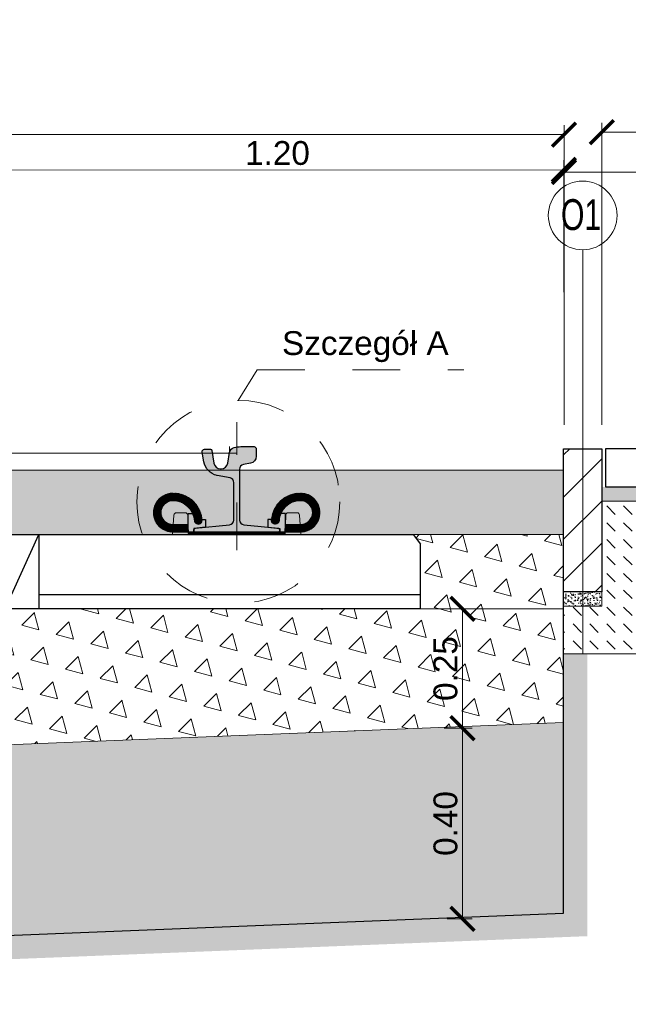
# Model space of a CAD drawing. Header units: feet. Extents: x 211.3 to 241.6, y -209.3 to -192.7.
# Tile 9 of 15: x 222.8 to 224.1, y -201.2 to -199.2. Entities that reach past the tile are written whole.
import ezdxf
from ezdxf.enums import TextEntityAlignment as Align

# ---------------------------------------------------------------- set-up
doc = ezdxf.new("R2010")
doc.units = ezdxf.units.FT
doc.header["$MEASUREMENT"] = 0
doc.header["$PDMODE"] = 34
doc.linetypes.add('DASHDOT2', pattern=[12.7, 6.35, -3.175, 0, -3.175])
doc.linetypes.add('DASHED2', pattern=[0.375, 0.25, -0.125])
for name, color, linetype, lineweight in [('BETON kresk', 8, 'Continuous', 9), ('Geowłóknina', 160, 'Continuous', 30), ('Miesz_niezw', 251, 'Continuous', 9), ('Mieszanka_niezw_0_315', 44, 'Continuous', 15), ('Opis', 7, 'Continuous', 15), ('Opis (wydruk czarny)', 7, 'Continuous', 15), ('oś-szyny', 1, 'DASHDOT2', 0), ('Podkład', 7, 'Continuous', 30), ('Podlew ciągły z poliuretanu', 1, 'Continuous', 9), ('Podsypka cementowo-piaskowa', 251, 'Continuous', 15), ('Podłoże gruntowe', 7, 'Continuous', 13), ('Sb3', 7, 'Continuous', 15), ('sb4', 7, 'Continuous', 15), ('Wymiar', 7, 'Continuous', 15)]:
    doc.layers.add(name, color=color, linetype=linetype, lineweight=lineweight)
for name, color, linetype in [('beton obram', 7, 'Continuous'), ('Podkadka sprężysta', 1, 'Continuous'), ('Szyna', 7, 'Continuous')]:
    doc.layers.add(name, color=color, linetype=linetype)
doc.layers.add('brudnopis', color=50, linetype='Continuous', lineweight=30, plot=False)
doc.styles.add('Opis_1_25', font='arial.ttf', dxfattribs={"height": 0.05})
doc.styles.add('Romans', font='romans.shx', dxfattribs={"width": 0.7})
doc.dimstyles.new('1_25_DK$0', dxfattribs={"dimtxt": 0.05, "dimasz": 0.05, "dimexe": 0.02, "dimexo": 0.05, "dimgap": 0.01, "dimtad": 1, "dimdec": 3, "dimzin": 3, "dimdsep": 46, "dimtxsty": 'Opis_1_25', "dimblk": 'ARCHTICK', "dimcen": 0.05, "dimclrd": 256, "dimclre": 256, "dimazin": 3, "dimtfac": 1, "dimtdec": 3, "dimtofl": 0, "dimtmove": 0, "dimatfit": 3, "dimldrblk": 'ARCHTICK', "dimfxl": 1, "dimfrac": 2, "dimtolj": 1, "dimtzin": 3, "dimlwd": -1, "dimlwe": -1, "dimarcsym": 0})
pattern_1 = [(105, (0, 0), (-0.07244443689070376, 0.01941142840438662), [0.03750000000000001, -0.03750000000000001]), (165, (0, 0), (-0.05303300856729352, -0.05303300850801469), [0.03750000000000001, -0.03750000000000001]), (45, (-0.03622221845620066, 0.009705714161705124), (-0.01941142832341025, 0.07244443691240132), [0.03750000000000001, -0.03750000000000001])]

# ---------------------------------------------------------------- blocks, each defined once
blk = doc.blocks.new('_ArchTick')
at = {"color": 0, "linetype": 'ByBlock', "lineweight": 0, "const_width": 0.15}
blk.add_lwpolyline([(-0.5, -0.5), (0.5, 0.5)], dxfattribs=at)
blk = doc.blocks.new('*D6')
at = {"layer": 'DEFPOINTS', "color": 0, "lineweight": 70, "transparency": 16777216}
for p in [(223.9261949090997, -199.4069429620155), (216.5261949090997, -200.0659117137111), (223.9261949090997, -200.0659117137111)]:
    blk.add_point(p, dxfattribs=at)
at = {"layer": 'Wymiar', "transparency": 16777216}
for p, q in [((216.5261949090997, -200.0159117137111), (216.5261949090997, -199.3869429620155)), ((223.9261949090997, -200.0159117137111), (223.9261949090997, -199.3869429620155)), ((216.5261949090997, -199.4069429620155), (223.9261949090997, -199.4069429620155))]:
    blk.add_line(p, q, dxfattribs=at)
at = {"layer": 'Wymiar', "transparency": 16777216, "xscale": 0.05, "yscale": 0.05, "zscale": 0.05, "rotation": 180}
blk.add_blockref('_ArchTick', (216.5261949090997, -199.4069429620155), dxfattribs=at)
at = {"layer": 'Wymiar', "transparency": 16777216, "xscale": 0.05, "yscale": 0.05, "zscale": 0.05}
blk.add_blockref('_ArchTick', (223.9261949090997, -199.4069429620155), dxfattribs=at)
at = {"layer": 'Wymiar', "color": 0, "transparency": 16777216, "insert": (220.2261949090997, -199.3710732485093), "char_height": 0.05, "attachment_point": 5, "style": 'Opis_1_25'}
blk.add_mtext('\\A1;{\\fArial|b0|i0|c238|p34;TOROWISKO KLASYCZNE PODSYPKOWE}', dxfattribs=at)
blk = doc.blocks.new('*D7')
at = {"layer": 'DEFPOINTS', "color": 0, "lineweight": 70, "transparency": 16777216}
for p in [(225.0261949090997, -199.4019429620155), (224.0052901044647, -200.0659117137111), (225.0261949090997, -200.0659117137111)]:
    blk.add_point(p, dxfattribs=at)
at = {"layer": 'Wymiar', "transparency": 16777216}
for p, q in [((224.0052901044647, -200.0159117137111), (224.0052901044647, -199.3819429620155)), ((225.0261949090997, -200.0159117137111), (225.0261949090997, -199.3819429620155)), ((224.0052901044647, -199.4019429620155), (225.0261949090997, -199.4019429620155))]:
    blk.add_line(p, q, dxfattribs=at)
at = {"layer": 'Wymiar', "transparency": 16777216, "xscale": 0.05, "yscale": 0.05, "zscale": 0.05, "rotation": 180}
blk.add_blockref('_ArchTick', (224.0052901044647, -199.4019429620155), dxfattribs=at)
at = {"layer": 'Wymiar', "transparency": 16777216, "xscale": 0.05, "yscale": 0.05, "zscale": 0.05}
blk.add_blockref('_ArchTick', (225.0261949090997, -199.4019429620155), dxfattribs=at)
at = {"layer": 'Wymiar', "color": 0, "transparency": 16777216, "insert": (224.5157425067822, -199.3239631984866), "char_height": 0.05, "attachment_point": 5, "style": 'Opis_1_25'}
blk.add_mtext('\\A1;{\\fArial|b0|i0|c238|p34;CHODNIK \\PZ PŁYT BETONOWYCH}', dxfattribs=at)
blk = doc.blocks.new('*D9')
at = {"layer": 'DEFPOINTS', "color": 0, "lineweight": 25, "transparency": 16777216}
for p in [(223.9257073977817, -199.4808866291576), (223.9261949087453, -200.0659117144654), (222.7261948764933, -200.0669116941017)]:
    blk.add_point(p, dxfattribs=at)
at = {"layer": 'Wymiar', "transparency": 16777216}
for p, q in [((222.7261532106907, -200.0169117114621), (222.7256906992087, -199.461886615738)), ((223.9261532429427, -200.0159117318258), (223.9256907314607, -199.4608866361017)), ((222.7257073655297, -199.4818866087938), (223.9257073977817, -199.4808866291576))]:
    blk.add_line(p, q, dxfattribs=at)
at = {"layer": 'Wymiar', "transparency": 16777216, "xscale": 0.05, "yscale": 0.05, "zscale": 0.05}
for p, rotation in [((222.7257073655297, -199.4818866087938), 180.0477454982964), ((223.9257073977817, -199.4808866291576), 0.04774549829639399)]:
    blk.add_blockref('_ArchTick', p, dxfattribs=dict(at, rotation=rotation))
at = {"layer": 'Wymiar', "color": 0, "transparency": 16777216, "insert": (223.3256777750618, -199.4458579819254), "char_height": 0.05, "attachment_point": 5, "rotation": 0.047745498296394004, "style": 'Opis_1_25'}
blk.add_mtext('\\A1;1.20', dxfattribs=at)
blk = doc.blocks.new('*D10')
at = {"layer": 'DEFPOINTS', "color": 0, "lineweight": 70, "transparency": 16777216}
for p in [(225.0261949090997, -199.4853983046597), (223.9261949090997, -200.0659117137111), (225.0261949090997, -200.0659117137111)]:
    blk.add_point(p, dxfattribs=at)
at = {"layer": 'Wymiar', "transparency": 16777216}
for p, q in [((223.9261949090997, -200.0159117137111), (223.9261949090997, -199.4653983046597)), ((225.0261949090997, -200.0159117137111), (225.0261949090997, -199.4653983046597)), ((223.9261949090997, -199.4853983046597), (225.0261949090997, -199.4853983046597))]:
    blk.add_line(p, q, dxfattribs=at)
at = {"layer": 'Wymiar', "transparency": 16777216, "xscale": 0.05, "yscale": 0.05, "zscale": 0.05, "rotation": 180}
blk.add_blockref('_ArchTick', (223.9261949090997, -199.4853983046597), dxfattribs=at)
at = {"layer": 'Wymiar', "transparency": 16777216, "xscale": 0.05, "yscale": 0.05, "zscale": 0.05}
blk.add_blockref('_ArchTick', (225.0261949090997, -199.4853983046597), dxfattribs=at)
at = {"layer": 'Wymiar', "color": 0, "transparency": 16777216, "insert": (224.4761949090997, -199.4498696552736), "char_height": 0.05, "attachment_point": 5, "style": 'Opis_1_25'}
blk.add_mtext('\\A1;1.10', dxfattribs=at)
blk = doc.blocks.new('PS-60R2-SB4-1800')
h = blk.add_hatch(color=251)
edge = h.paths.add_edge_path()
edge.add_arc((-64.85020978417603, 18.20540894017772), 4.499999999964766, 4.328325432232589, 24.187061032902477, ccw=False)
edge.add_arc((-59.5653256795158, 18.60540894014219), 0.8000000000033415, 184.3283254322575, 364.3283254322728)
edge.add_arc((-64.85020978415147, 18.2054089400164), 6.099999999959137, 4.328325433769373, 5.518464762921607)
edge.add_line((-58.77848170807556, 18.79202480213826), (-58.02596563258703, 18.79189964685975))
edge.add_line((-58.02596563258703, 18.79189964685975), (-58.01851709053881, 17.15335696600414))
edge.add_line((-58.01851709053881, 17.15335696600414), (-60.51127112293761, 16.90517299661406))
edge.add_line((-60.51127112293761, 16.90517299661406), (-60.51143550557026, 16.10521954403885))
edge.add_line((-60.51143550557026, 16.10521954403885), (-61.65020978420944, 16.1054089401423))
edge.add_line((-61.65020978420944, 16.1054089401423), (-61.70545377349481, 17.70880618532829))
edge.add_line((-61.70545377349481, 17.70880618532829), (-61.70506451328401, 20.04929525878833))
edge.add_line((-61.70506451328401, 20.04929525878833), (-60.74525279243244, 20.04913562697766))
h = blk.add_hatch(color=251)
edge = h.paths.add_edge_path()
edge.add_arc((-38.14976804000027, 18.20942884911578), 4.499999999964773, 155.8129389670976, 175.6716745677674)
edge.add_arc((-43.43465214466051, 18.60942884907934), 0.8000000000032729, 175.6716745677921, 355.6716745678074, ccw=False)
edge.add_arc((-38.14976804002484, 18.20942884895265), 6.099999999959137, 174.4815352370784, 175.6716745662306, ccw=False)
edge.add_line((-44.22149611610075, 18.7960447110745), (-44.97401219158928, 18.79591955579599))
edge.add_line((-44.97401219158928, 18.79591955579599), (-44.9814607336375, 17.15737687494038))
edge.add_line((-44.9814607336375, 17.15737687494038), (-42.4887067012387, 16.90919290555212))
edge.add_line((-42.4887067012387, 16.90919290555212), (-42.48854231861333, 16.10923945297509))
edge.add_line((-42.48854231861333, 16.10923945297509), (-41.34976803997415, 16.10942884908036))
edge.add_line((-41.34976803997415, 16.10942884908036), (-41.29452405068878, 17.71282609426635))
edge.add_line((-41.29452405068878, 17.71282609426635), (-41.2949133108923, 20.0533151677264))
edge.add_line((-41.2949133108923, 20.0533151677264), (-42.25472503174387, 20.05315553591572))
h = blk.add_hatch(color=251)
edge = h.paths.add_edge_path()
edge.add_arc((38.14985109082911, 18.20942884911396), 4.499999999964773, 4.328325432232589, 24.18706103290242, ccw=False)
edge.add_arc((43.43473519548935, 18.60942884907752), 0.8000000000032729, 184.3283254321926, 364.3283254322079)
edge.add_arc((38.14985109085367, 18.20942884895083), 6.099999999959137, 4.328325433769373, 5.518464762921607)
edge.add_line((44.22157916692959, 18.79604471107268), (44.97409524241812, 18.79591955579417))
edge.add_line((44.97409524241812, 18.79591955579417), (44.98154378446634, 17.15737687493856))
edge.add_line((44.98154378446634, 17.15737687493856), (42.48878975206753, 16.9091929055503))
edge.add_line((42.48878975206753, 16.9091929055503), (42.48862536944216, 16.10923945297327))
edge.add_line((42.48862536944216, 16.10923945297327), (41.34985109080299, 16.10942884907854))
edge.add_line((41.34985109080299, 16.10942884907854), (41.29460710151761, 17.71282609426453))
edge.add_line((41.29460710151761, 17.71282609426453), (41.29499636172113, 20.05331516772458))
edge.add_line((41.29499636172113, 20.05331516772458), (42.25480808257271, 20.0531555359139))
h = blk.add_hatch(color=251)
edge = h.paths.add_edge_path()
edge.add_arc((64.85029283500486, 18.2054089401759), 4.499999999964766, 155.8129389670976, 175.6716745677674)
edge.add_arc((59.56540873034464, 18.60540894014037), 0.8000000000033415, 175.6716745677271, 355.67167456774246, ccw=False)
edge.add_arc((64.85029283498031, 18.20540894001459), 6.099999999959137, 174.4815352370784, 175.6716745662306, ccw=False)
edge.add_line((58.77856475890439, 18.79202480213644), (58.02604868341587, 18.79189964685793))
edge.add_line((58.02604868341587, 18.79189964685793), (58.01860014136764, 17.15335696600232))
edge.add_line((58.01860014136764, 17.15335696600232), (60.51135417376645, 16.90517299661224))
edge.add_line((60.51135417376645, 16.90517299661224), (60.5115185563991, 16.10521954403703))
edge.add_line((60.5115185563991, 16.10521954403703), (61.65029283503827, 16.10540894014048))
edge.add_line((61.65029283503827, 16.10540894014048), (61.70553682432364, 17.70880618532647))
edge.add_line((61.70553682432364, 17.70880618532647), (61.70514756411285, 20.04929525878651))
edge.add_line((61.70514756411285, 20.04929525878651), (60.74533584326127, 20.04913562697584))
at = {"layer": 'Podkadka sprężysta'}
h = blk.add_hatch(dxfattribs=at)
h.set_pattern_fill('ANSI37', color=256, angle=0.009529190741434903, style=0)
h.set_pattern_definition([(45.00952919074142, (-51.49991694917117, 15.60774071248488), (-0.08840304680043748, 0.08837364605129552), []), (135.0095291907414, (-51.49991694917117, 15.60774071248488), (-0.08837364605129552, -0.08840304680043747), [])])
h.paths.add_polyline_path([(-61.63283859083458, 15.60605544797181), (-61.65020978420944, 16.1054089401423), (-41.34976803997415, 16.10942884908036), (-41.36699530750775, 15.60942597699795)])
h = blk.add_hatch(dxfattribs=at)
h.set_pattern_fill('ANSI37', color=256, scale=100, style=0)
h.set_pattern_definition([(134.9904708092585, (51.5, 15.60774071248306), (0.08840304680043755, 0.08837364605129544), []), (44.99047080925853, (51.5, 15.60774071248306), (0.08837364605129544, -0.08840304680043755), [])])
h.paths.add_polyline_path([(61.63292164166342, 15.60605544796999), (61.65029283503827, 16.10540894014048), (41.34985109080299, 16.10942884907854), (41.36707835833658, 15.60942597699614)])
at = {"layer": 'sb4'}
h = blk.add_hatch(dxfattribs=at)
h.set_pattern_fill('ANSI31', color=256, angle=0.009529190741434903, style=0)
h.set_pattern_definition([(134.9904708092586, (-92.79758262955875, -4.70838610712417), (0.08840304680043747, 0.08837364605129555), [])])
edge = h.paths.add_edge_path()
edge.add_line((-61.65020978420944, 16.1054089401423), (-64.85020978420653, 16.1054089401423))
edge.add_arc((-64.8502097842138, 20.20540894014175), 4.099999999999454, 90.00000000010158, 270.00000000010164, ccw=False)
edge.add_arc((-64.85020978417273, 18.20540894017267), 6.099999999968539, 4.328325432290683, 90.00000000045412, ccw=False)
edge.add_arc((-59.5653256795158, 18.60540894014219), 0.8000000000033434, -175.67167456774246, 4.328325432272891, ccw=False)
edge.add_arc((-64.85020978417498, 18.20540894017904), 4.499999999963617, 4.328325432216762, 90.00000000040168)
edge.add_arc((-64.85020978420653, 20.20540894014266), 2.5, 90, 270)
edge.add_line((-64.85020978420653, 17.70540894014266), (-61.70580229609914, 17.70347502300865))
edge.add_line((-61.70580229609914, 17.70347502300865), (-61.65020978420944, 16.1054089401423))
h = blk.add_hatch(dxfattribs=at)
h.set_pattern_fill('ANSI31', color=256, angle=0.009529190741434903, style=0)
h.set_pattern_definition([(45.00952919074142, (-10.20239519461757, -4.704366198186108), (-0.08840304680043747, 0.08837364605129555), [])])
edge = h.paths.add_edge_path()
edge.add_line((-41.34976803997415, 16.10942884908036), (-38.14976803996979, 16.10942884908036))
edge.add_arc((-38.14976803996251, 20.2094288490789), 4.099999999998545, 269.9999999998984, 449.9999999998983)
edge.add_arc((-38.14976804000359, 18.20942884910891), 6.099999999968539, 89.99999999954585, 175.6716745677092)
edge.add_arc((-43.43465214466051, 18.60942884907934), 0.8000000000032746, 175.6716745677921, 355.6716745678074)
edge.add_arc((-38.14976804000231, 18.20942884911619), 4.499999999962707, 89.9999999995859, 175.6716745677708, ccw=False)
edge.add_arc((-38.14976803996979, 20.2094288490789), 2.5, -90, 90, ccw=False)
edge.add_line((-38.14976803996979, 17.7094288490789), (-41.29470646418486, 17.70753173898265))
edge.add_line((-41.29470646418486, 17.70753173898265), (-41.34976803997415, 16.10942884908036))
h = blk.add_hatch(dxfattribs=at)
h.set_pattern_fill('ANSI31', color=256, angle=0.009529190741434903, style=0)
h.set_pattern_definition([(134.9904708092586, (10.2024782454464, -4.704366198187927), (0.08840304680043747, 0.08837364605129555), [])])
edge = h.paths.add_edge_path()
edge.add_line((41.34985109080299, 16.10942884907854), (38.14985109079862, 16.10942884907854))
edge.add_arc((38.14985109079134, 20.20942884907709), 4.099999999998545, 90.00000000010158, 270.00000000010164, ccw=False)
edge.add_arc((38.14985109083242, 18.20942884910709), 6.099999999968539, 4.328325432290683, 90.00000000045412, ccw=False)
edge.add_arc((43.43473519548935, 18.60942884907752), 0.8000000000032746, -175.67167456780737, 4.328325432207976, ccw=False)
edge.add_arc((38.14985109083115, 18.20942884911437), 4.499999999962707, 4.328325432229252, 90.00000000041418)
edge.add_arc((38.14985109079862, 20.20942884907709), 2.5, 90, 270)
edge.add_line((38.14985109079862, 17.70942884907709), (41.29478951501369, 17.70753173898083))
edge.add_line((41.29478951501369, 17.70753173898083), (41.34985109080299, 16.10942884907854))
h = blk.add_hatch(dxfattribs=at)
h.set_pattern_fill('ANSI31', color=256, angle=0.009529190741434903, style=0)
h.set_pattern_definition([(45.00952919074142, (92.79766568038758, -4.708386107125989), (-0.08840304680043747, 0.08837364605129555), [])])
edge = h.paths.add_edge_path()
edge.add_line((61.65029283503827, 16.10540894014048), (64.85029283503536, 16.10540894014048))
edge.add_arc((64.85029283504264, 20.20540894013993), 4.099999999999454, 269.9999999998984, 449.9999999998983)
edge.add_arc((64.85029283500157, 18.20540894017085), 6.099999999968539, 89.9999999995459, 175.6716745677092)
edge.add_arc((59.56540873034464, 18.60540894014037), 0.8000000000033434, 175.6716745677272, 355.6716745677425)
edge.add_arc((64.85029283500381, 18.20540894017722), 4.499999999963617, 89.99999999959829, 175.6716745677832, ccw=False)
edge.add_arc((64.85029283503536, 20.20540894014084), 2.5, -90, 90, ccw=False)
edge.add_line((64.85029283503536, 17.70540894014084), (61.70588534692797, 17.70347502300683))
edge.add_line((61.70588534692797, 17.70347502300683), (61.65029283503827, 16.10540894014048))
at = {"layer": 'Szyna'}
h = blk.add_hatch(color=256, dxfattribs=at)
edge = h.paths.add_edge_path()
edge.add_arc((-54.07513544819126, 32.0297057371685), 1.499999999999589, 180.0000026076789, 258.6900701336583)
edge.add_line((-54.36930958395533, 30.5588347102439), (-52.90401923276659, 30.26577670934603))
edge.add_arc((-53.10013532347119, 29.28519602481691), 0.9999999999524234, 2.595729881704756e-06, 78.69007012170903, ccw=False)
edge.add_line((-52.10013532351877, 29.28519607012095), (-52.10013483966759, 18.64498753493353))
edge.add_arc((-53.10013483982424, 18.64498748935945), 1.000000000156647, -84.2894042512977, 2.611202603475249e-06, ccw=False)
edge.add_line((-53.00063107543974, 17.64995030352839), (-60.22998587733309, 16.92701449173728))
edge.add_arc((-60.20013474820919, 16.62850333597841), 0.3000000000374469, 95.71059571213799, 180.0000025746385)
edge.add_line((-60.50013474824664, 16.62850332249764), (-60.5001347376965, 16.3999995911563))
edge.add_arc((-60.20013473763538, 16.39999960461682), 0.3000000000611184, 180.0000025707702, 270.0000025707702)
edge.add_line((-60.20013472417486, 16.09999960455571), (-42.80013472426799, 16.1000003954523))
edge.add_arc((-42.80013473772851, 16.40000039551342), 0.3000000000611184, 270.0000025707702, 360.0000025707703)
edge.add_line((-42.50013473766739, 16.40000040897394), (-42.50013474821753, 16.62850414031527))
edge.add_arc((-42.80013474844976, 16.62850412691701), 0.3000000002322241, 2.558879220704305e-06, 84.28940942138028)
edge.add_line((-42.77028364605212, 16.92701528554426), (-49.99963851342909, 17.64995044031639))
edge.add_arc((-49.90013483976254, 18.64498763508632), 1.000000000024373, 180.0000026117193, 264.28940947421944, ccw=False)
edge.add_line((-50.90013483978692, 18.64498758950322), (-50.90013519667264, 26.49519612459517))
edge.add_arc((-49.90013519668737, 26.49519617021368), 0.9999999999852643, 101.30993508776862, 180.0000026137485, ccw=False)
edge.add_line((-50.0962513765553, 27.47577683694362), (-47.38879003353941, 28.0172692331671))
edge.add_arc((-48.07519666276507, 31.44930156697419), 3.500000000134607, 281.3099350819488, 350.5376803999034)
edge.add_line((-44.6228179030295, 30.87390526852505), (-44.28216873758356, 32.91780083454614))
edge.add_arc((-44.77536570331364, 33.00000030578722), 0.5000000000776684, 350.5376803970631, 450.000002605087)
edge.add_line((-44.77536572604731, 33.50000030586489), (-45.99262867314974, 33.50000025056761))
edge.add_arc((-45.99262865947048, 33.20000025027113), 0.3000000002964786, 90.00000261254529, 170.5376804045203)
edge.add_line((-46.28854683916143, 33.24931993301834), (-46.7379117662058, 30.55312961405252))
edge.add_arc((-48.09913539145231, 30.78000015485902), 1.380000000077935, 270.0000025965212, 350.5376803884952, ccw=False)
edge.add_line((-48.09913532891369, 29.40000015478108), (-48.25113532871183, 29.40000014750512))
edge.add_arc((-48.2511353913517, 30.78000014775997), 1.380000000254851, 189.4623248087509, 270.00000260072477, ccw=False)
edge.add_line((-49.61235899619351, 30.55312948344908), (-49.98892671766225, 32.81253518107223))
edge.add_arc((-51.27123880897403, 32.59881643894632), 1.300000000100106, 9.462324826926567, 76.81804508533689)
edge.add_arc((-52.79913517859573, 26.07535626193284), 7.999999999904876, 76.81804506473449, 86.81323531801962)
edge.add_arc((-54.02213417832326, 4.109376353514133), 29.99999999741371, 86.81323532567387, 90.3828454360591)
edge.add_arc((-54.16913517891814, 26.10888522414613), 8.000000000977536, 90.38284543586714, 96.93827769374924)
edge.add_arc((-55.07513551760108, 33.55396167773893), 0.500000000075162, 96.93827769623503, 180.000002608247)
edge.add_line((-55.57513551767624, 33.55396165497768), (-55.57513544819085, 32.02970566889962))
h = blk.add_hatch(color=256, dxfattribs=at)
edge = h.paths.add_edge_path()
edge.add_arc((54.0752184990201, 32.02970573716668), 1.499999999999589, 281.30992986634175, 359.99999739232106, ccw=False)
edge.add_line((54.36939263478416, 30.55883471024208), (52.90410228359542, 30.26577670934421))
edge.add_arc((53.10021837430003, 29.28519602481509), 0.9999999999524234, 101.3099298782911, 179.99999740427)
edge.add_line((52.10021837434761, 29.28519607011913), (52.10021789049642, 18.64498753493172))
edge.add_arc((53.10021789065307, 18.64498748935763), 1.000000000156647, 179.9999973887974, 264.2894042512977)
edge.add_line((53.00071412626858, 17.64995030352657), (60.23006892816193, 16.92701449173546))
edge.add_arc((60.20021779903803, 16.62850333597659), 0.3000000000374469, -2.574638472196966e-06, 84.289404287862, ccw=False)
edge.add_line((60.50021779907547, 16.62850332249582), (60.50021778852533, 16.39999959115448))
edge.add_arc((60.20021778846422, 16.399999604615), 0.3000000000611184, 269.9999974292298, 359.9999974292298, ccw=False)
edge.add_line((60.20021777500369, 16.09999960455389), (42.80021777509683, 16.10000039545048))
edge.add_arc((42.80021778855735, 16.4000003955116), 0.3000000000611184, 179.9999974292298, 269.9999974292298, ccw=False)
edge.add_line((42.50021778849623, 16.40000040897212), (42.50021779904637, 16.62850414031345))
edge.add_arc((42.80021779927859, 16.62850412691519), 0.3000000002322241, 95.71059057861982, 179.9999974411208, ccw=False)
edge.add_line((42.77036669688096, 16.92701528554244), (49.99972156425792, 17.64995044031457))
edge.add_arc((49.90021789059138, 18.6449876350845), 1.000000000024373, 275.7105905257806, 359.9999973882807)
edge.add_line((50.90021789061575, 18.6449875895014), (50.90021824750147, 26.49519612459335))
edge.add_arc((49.90021824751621, 26.49519617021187), 0.9999999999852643, 359.9999973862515, 438.6900649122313)
edge.add_line((50.09633442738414, 27.4757768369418), (47.38887308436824, 28.01726923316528))
edge.add_arc((48.0752797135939, 31.44930156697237), 3.500000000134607, 189.4623196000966, 258.69006491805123, ccw=False)
edge.add_line((44.62290095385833, 30.87390526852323), (44.2822517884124, 32.91780083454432))
edge.add_arc((44.77544875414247, 33.0000003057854), 0.5000000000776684, 89.99999739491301, 189.4623196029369, ccw=False)
edge.add_line((44.77544877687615, 33.50000030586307), (45.99271172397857, 33.50000025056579))
edge.add_arc((45.99271171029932, 33.20000025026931), 0.3000000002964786, 9.462319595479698, 89.99999738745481, ccw=False)
edge.add_line((46.28862988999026, 33.24931993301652), (46.73799481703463, 30.5531296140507))
edge.add_arc((48.09921844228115, 30.7800001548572), 1.380000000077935, 189.4623196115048, 269.9999974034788)
edge.add_line((48.09921837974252, 29.40000015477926), (48.25121837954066, 29.40000014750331))
edge.add_arc((48.25121844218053, 30.78000014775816), 1.380000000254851, 269.9999973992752, 350.5376751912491)
edge.add_line((49.61244204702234, 30.55312948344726), (49.98900976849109, 32.81253518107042))
edge.add_arc((51.27132185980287, 32.5988164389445), 1.300000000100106, 103.1819549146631, 170.5376751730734, ccw=False)
edge.add_arc((52.79921822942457, 26.07535626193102), 7.999999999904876, 93.18676468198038, 103.18195493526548, ccw=False)
edge.add_arc((54.02221722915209, 4.109376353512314), 29.99999999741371, 89.61715456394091, 93.18676467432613, ccw=False)
edge.add_arc((54.16921822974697, 26.10888522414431), 8.000000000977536, 83.06172230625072, 89.61715456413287, ccw=False)
edge.add_arc((55.07521856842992, 33.55396167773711), 0.500000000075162, -2.6082469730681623e-06, 83.06172230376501, ccw=False)
edge.add_line((55.57521856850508, 33.55396165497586), (55.57521849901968, 32.0297056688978))
for p, q in [((-60.51162242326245, 16.90321591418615), (-60.51145789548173, 16.10624195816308)), ((-42.4887067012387, 16.90919290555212), (-42.48854231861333, 16.10923945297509)), ((42.48878975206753, 16.9091929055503), (42.48862536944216, 16.10923945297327)), ((60.51170547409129, 16.90321591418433), (60.51154094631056, 16.10624195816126)), ((-61.63283859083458, 15.60605544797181), (-64.95012177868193, 15.60550373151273))]:
    blk.add_line(p, q)
for points in [[(-60.74525279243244, 20.04913562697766, -0.08686759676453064), (-60.36304403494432, 18.54503158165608, 1.000000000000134), (-58.76760732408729, 18.66578629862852, 0.005193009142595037), (-58.77848170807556, 18.79202480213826), (-58.02596563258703, 18.79189964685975), (-58.01851709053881, 17.15335696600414), (-60.51127112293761, 16.90517299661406), (-60.51143550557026, 16.10521954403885), (-61.65020978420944, 16.1054089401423), (-61.70545377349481, 17.70880618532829), (-61.70506451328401, 20.04929525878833)], [(-42.25472503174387, 20.05315553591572, 0.08686759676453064), (-42.63693378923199, 18.54905149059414, -1.000000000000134), (-44.23237050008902, 18.66980620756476, -0.005193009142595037), (-44.22149611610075, 18.7960447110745), (-44.97401219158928, 18.79591955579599), (-44.9814607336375, 17.15737687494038), (-42.4887067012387, 16.90919290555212), (-42.48854231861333, 16.10923945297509), (-41.34976803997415, 16.10942884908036), (-41.29452405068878, 17.71282609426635), (-41.2949133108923, 20.0533151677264)], [(42.25480808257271, 20.0531555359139, -0.08686759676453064), (42.63701684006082, 18.54905149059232, 1.000000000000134), (44.23245355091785, 18.66980620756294, 0.005193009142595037), (44.22157916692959, 18.79604471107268), (44.97409524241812, 18.79591955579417), (44.98154378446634, 17.15737687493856), (42.48878975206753, 16.9091929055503), (42.48862536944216, 16.10923945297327), (41.34985109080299, 16.10942884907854), (41.29460710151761, 17.71282609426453), (41.29499636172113, 20.05331516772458)], [(60.74533584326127, 20.04913562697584, 0.08686759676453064), (60.36312708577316, 18.54503158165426, -1.000000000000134), (58.76769037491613, 18.6657862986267, -0.005193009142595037), (58.77856475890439, 18.79202480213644), (58.02604868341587, 18.79189964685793), (58.01860014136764, 17.15335696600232), (60.51135417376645, 16.90517299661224), (60.5115185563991, 16.10521954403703), (61.65029283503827, 16.10540894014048), (61.70553682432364, 17.70880618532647), (61.70514756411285, 20.04929525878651)]]:
    blk.add_lwpolyline(points, format="xyb", close=True)
at = {"layer": 'brudnopis', "lineweight": 0, "ltscale": 5}
for p, q in [((-49.97017078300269, 32.69999960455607), (-49.97017078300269, 34.10870663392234)), ((49.97025383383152, 32.69999960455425), (49.97025383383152, 34.10870663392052)), ((-51.50000000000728, 32.69999960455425), (51.50008305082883, 32.69999960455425))]:
    blk.add_line(p, q, dxfattribs=at)
at = {"layer": 'oś-szyny', "ltscale": 0.002}
for p, q in [((-51.5, 12.34887240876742), (-51.5, 39.15927775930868)), ((51.50008305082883, 12.3488724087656), (51.50008305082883, 39.15927775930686))]:
    blk.add_line(p, q, dxfattribs=at)
at = {"layer": 'Podkadka sprężysta'}
for points in [[(-61.63283859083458, 15.60605544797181), (-61.65020978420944, 16.1054089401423), (-41.34976803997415, 16.10942884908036), (-41.36699530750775, 15.60942597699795)], [(61.63292164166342, 15.60605544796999), (61.65029283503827, 16.10540894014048), (41.34985109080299, 16.10942884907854), (41.36707835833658, 15.60942597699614)]]:
    blk.add_lwpolyline(points, close=True, dxfattribs=at)
at = {"layer": 'Podkład', "ltscale": 5}
for p, q in [((-88.5, 15.60000000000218), (-90, 13.60000000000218)), ((88.50000000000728, 15.60000000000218), (-88.49999999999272, 15.60000000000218)), ((-10, 15.60000000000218), (-10, 1.818989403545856e-12)), ((-3, 1.818989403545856e-12), (-10, 15.60000000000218)), ((0, 15.60000000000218), (0, 1.818989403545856e-12)), ((0, 15.60000000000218), (0, 1.818989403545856e-12)), ((3, 1.818989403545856e-12), (10, 15.60000000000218)), ((10, 15.60000000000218), (10, 1.818989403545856e-12)), ((88.5, 15.60000000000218), (90, 13.60000000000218)), ((-90, 1.818989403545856e-12), (-90, 13.60000000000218)), ((90, 1.818989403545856e-12), (90, 13.60000000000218)), ((-10, 3.000000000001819), (-90, 3.000000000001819)), ((10, 3.000000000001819), (89.99999999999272, 3.000000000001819)), ((-89.99999999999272, 0), (89.99999999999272, 1.818989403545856e-12))]:
    blk.add_line(p, q, dxfattribs=at)
at = {"layer": 'Sb3'}
for points in [[(-61.63283859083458, 15.60605544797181), (-61.77465327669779, 19.6826699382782, 0.4041133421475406), (-62.27443416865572, 20.1652867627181), (-64.16259709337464, 20.16497273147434, 0.3936855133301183), (-64.6612744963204, 19.70015658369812), (-64.95012177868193, 15.60550373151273)], [(61.63292164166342, 15.60605544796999), (61.77473632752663, 19.68266993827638, -0.4041133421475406), (62.27451721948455, 20.16528676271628), (64.16268014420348, 20.16497273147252, -0.3936855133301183), (64.66135754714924, 19.7001565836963), (64.95020482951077, 15.60550373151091)]]:
    blk.add_lwpolyline(points, format="xyb", close=True, dxfattribs=at)
for points in [[(-41.36699530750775, 15.60942597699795), (-41.22653663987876, 19.68608741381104, -0.4041133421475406), (-40.72691630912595, 20.16887045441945), (-38.8387533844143, 20.16918448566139, -0.3936855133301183), (-38.33992139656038, 19.70453423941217), (-38.04971211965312, 15.60997769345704), (-41.36699530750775, 15.60942597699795)], [(41.36707835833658, 15.60942597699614), (41.22661969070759, 19.68608741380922, 0.4041133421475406), (40.72699935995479, 20.16887045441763), (38.83883643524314, 20.16918448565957, 0.3936855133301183), (38.34000444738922, 19.70453423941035), (38.04979517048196, 15.60997769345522), (41.36707835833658, 15.60942597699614)]]:
    blk.add_lwpolyline(points, format="xyb", dxfattribs=at)
at = {"layer": 'sb4'}
for points in [[(-61.65020978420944, 16.1054089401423), (-64.85020978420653, 16.1054089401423, -1), (-64.85020978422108, 24.30540894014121, -0.3922565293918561), (-58.76760732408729, 18.66578629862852, -1.000000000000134), (-60.36304403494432, 18.54503158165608, 0.3922565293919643), (-64.85020978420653, 22.70540894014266, 0.9999999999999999), (-64.85020978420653, 17.70540894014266), (-61.70580229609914, 17.70347502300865)], [(-41.34976803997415, 16.10942884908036), (-38.14976803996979, 16.10942884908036, 1), (-38.14976803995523, 24.30942884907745, 0.3922565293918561), (-44.23237050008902, 18.66980620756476, 1.000000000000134), (-42.63693378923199, 18.54905149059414, -0.3922565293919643), (-38.14976803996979, 22.7094288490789, -0.9999999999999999), (-38.14976803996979, 17.7094288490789), (-41.29470646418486, 17.70753173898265)], [(41.34985109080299, 16.10942884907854), (38.14985109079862, 16.10942884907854, -1), (38.14985109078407, 24.30942884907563, -0.3922565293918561), (44.23245355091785, 18.66980620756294, -1.000000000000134), (42.63701684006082, 18.54905149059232, 0.3922565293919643), (38.14985109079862, 22.70942884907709, 0.9999999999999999), (38.14985109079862, 17.70942884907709), (41.29478951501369, 17.70753173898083)], [(61.65029283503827, 16.10540894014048), (64.85029283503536, 16.10540894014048, 1), (64.85029283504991, 24.30540894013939, 0.3922565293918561), (58.76769037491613, 18.6657862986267, 1.000000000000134), (60.36312708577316, 18.54503158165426, -0.3922565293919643), (64.85029283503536, 22.70540894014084, -0.9999999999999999), (64.85029283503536, 17.70540894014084), (61.70588534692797, 17.70347502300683)]]:
    blk.add_lwpolyline(points, format="xyb", close=True, dxfattribs=at)
for points in [[(-61.70527135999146, 17.70351183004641), (-61.65020978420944, 16.1054089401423)], [(-41.29470646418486, 17.70753173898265), (-41.34976803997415, 16.10942884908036)]]:
    blk.add_lwpolyline(points, dxfattribs=at)
at = {"layer": 'Szyna'}
for points in [[(-55.57513544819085, 32.02970566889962, 0.3575107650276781), (-54.36930958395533, 30.5588347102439), (-52.90401923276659, 30.26577670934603, -0.3575107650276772), (-52.10013532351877, 29.28519607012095), (-52.10013483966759, 18.64498753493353, -0.3853135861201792), (-53.00063107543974, 17.64995030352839), (-60.22998587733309, 16.92701449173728, 0.3853135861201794), (-60.50013474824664, 16.62850332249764), (-60.5001347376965, 16.3999995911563, 0.414213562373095), (-60.20013472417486, 16.09999960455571), (-42.80013472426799, 16.1000003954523, 0.414213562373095), (-42.50013473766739, 16.40000040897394), (-42.50013474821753, 16.62850414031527, 0.3853135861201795), (-42.77028364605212, 16.92701528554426), (-49.99963851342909, 17.64995044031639, -0.385313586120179), (-50.90013483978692, 18.64498758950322), (-50.90013519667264, 26.49519612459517, -0.357510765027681), (-50.0962513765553, 27.47577683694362), (-47.38879003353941, 28.0172692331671, 0.3115981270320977), (-44.6228179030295, 30.87390526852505), (-44.28216873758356, 32.91780083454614, 0.4634545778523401), (-44.77536572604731, 33.50000030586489), (-45.99262867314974, 33.50000025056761, 0.3666293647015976), (-46.28854683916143, 33.24931993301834), (-46.7379117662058, 30.55312961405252, -0.3666293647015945), (-48.09913532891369, 29.40000015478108), (-48.25113532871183, 29.40000014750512, -0.3666293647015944), (-49.61235899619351, 30.55312948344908), (-49.98892671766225, 32.81253518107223), (-49.98892671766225, 32.81253518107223, 0.3026593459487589), (-50.97478130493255, 33.86456244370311, 0.04363991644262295), (-52.35440826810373, 34.06298532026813, 0.01557662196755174), (-54.22259008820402, 34.10870663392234), (-54.22259008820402, 34.10870663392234, 0.02861127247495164), (-55.13553554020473, 34.05030010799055, 0.3791741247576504), (-55.57513551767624, 33.55396165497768)], [(55.57521849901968, 32.0297056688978, -0.3575107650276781), (54.36939263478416, 30.55883471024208), (52.90410228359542, 30.26577670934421, 0.3575107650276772), (52.10021837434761, 29.28519607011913), (52.10021789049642, 18.64498753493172, 0.3853135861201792), (53.00071412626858, 17.64995030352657), (60.23006892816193, 16.92701449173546, -0.3853135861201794), (60.50021779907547, 16.62850332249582), (60.50021778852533, 16.39999959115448, -0.414213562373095), (60.20021777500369, 16.09999960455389), (42.80021777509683, 16.10000039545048, -0.414213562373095), (42.50021778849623, 16.40000040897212), (42.50021779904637, 16.62850414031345, -0.3853135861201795), (42.77036669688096, 16.92701528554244), (49.99972156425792, 17.64995044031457, 0.385313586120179), (50.90021789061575, 18.6449875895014), (50.90021824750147, 26.49519612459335, 0.357510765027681), (50.09633442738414, 27.4757768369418), (47.38887308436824, 28.01726923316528, -0.3115981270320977), (44.62290095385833, 30.87390526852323), (44.2822517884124, 32.91780083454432, -0.4634545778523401), (44.77544877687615, 33.50000030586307), (45.99271172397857, 33.50000025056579, -0.3666293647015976), (46.28862988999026, 33.24931993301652), (46.73799481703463, 30.5531296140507, 0.3666293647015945), (48.09921837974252, 29.40000015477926), (48.25121837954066, 29.40000014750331, 0.3666293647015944), (49.61244204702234, 30.55312948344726), (49.98900976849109, 32.81253518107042), (49.98900976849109, 32.81253518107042, -0.3026593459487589), (50.97486435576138, 33.86456244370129, -0.04363991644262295), (52.35449131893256, 34.06298532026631, -0.01557662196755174), (54.22267313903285, 34.10870663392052), (54.22267313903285, 34.10870663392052, -0.02861127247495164), (55.13561859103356, 34.05030010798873, -0.3791741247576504), (55.57521856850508, 33.55396165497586)]]:
    blk.add_lwpolyline(points, format="xyb", close=True, dxfattribs=at)
blk = doc.blocks.new('*D23')
at = {"layer": 'DEFPOINTS', "color": 0, "lineweight": 70, "transparency": 16777216}
for p in [(223.6252905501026, -200.4019116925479), (223.6252905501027, -200.6519116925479), (223.7134850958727, -200.6519116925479)]:
    blk.add_point(p, dxfattribs=at)
at = {"layer": 'Wymiar', "transparency": 16777216}
for p, q in [((223.6752905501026, -200.4019116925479), (223.7334850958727, -200.4019116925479)), ((223.7134850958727, -200.4019116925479), (223.7134850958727, -200.6519116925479)), ((223.6752905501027, -200.6519116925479), (223.7334850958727, -200.6519116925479))]:
    blk.add_line(p, q, dxfattribs=at)
at = {"layer": 'Wymiar', "transparency": 16777216, "xscale": 0.05, "yscale": 0.05, "zscale": 0.05}
for p, rotation in [((223.7134850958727, -200.4019116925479), 90), ((223.7134850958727, -200.6519116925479), 270)]:
    blk.add_blockref('_ArchTick', p, dxfattribs=dict(at, rotation=rotation))
at = {"layer": 'Wymiar', "color": 0, "transparency": 16777216, "insert": (223.6779564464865, -200.5269116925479), "char_height": 0.05, "attachment_point": 5, "rotation": 90, "style": 'Opis_1_25'}
blk.add_mtext('\\A1;0.25', dxfattribs=at)
blk = doc.blocks.new('*D24')
at = {"layer": 'DEFPOINTS', "color": 0, "transparency": 16777216}
for p in [(223.6252905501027, -200.6519116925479), (223.631285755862, -201.0519917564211), (223.7134850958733, -201.0519917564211)]:
    blk.add_point(p, dxfattribs=at)
at = {"layer": 'Wymiar', "transparency": 16777216}
for p, q in [((223.6752905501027, -200.6519116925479), (223.7334850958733, -200.6519116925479)), ((223.7134850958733, -200.6519116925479), (223.7134850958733, -201.0519917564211)), ((223.681285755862, -201.0519917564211), (223.7334850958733, -201.0519917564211))]:
    blk.add_line(p, q, dxfattribs=at)
at = {"layer": 'Wymiar', "transparency": 16777216, "xscale": 0.05, "yscale": 0.05, "zscale": 0.05}
for p, rotation in [((223.7134850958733, -200.6519116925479), 90), ((223.7134850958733, -201.0519917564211), 270)]:
    blk.add_blockref('_ArchTick', p, dxfattribs=dict(at, rotation=rotation))
at = {"layer": 'Wymiar', "color": 0, "transparency": 16777216, "insert": (223.6779564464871, -200.8519517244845), "char_height": 0.05, "attachment_point": 5, "rotation": 90, "style": 'Opis_1_25'}
blk.add_mtext('\\A1;0.40', dxfattribs=at)

msp = doc.modelspace()

# ---------------------------------------------------------------- hatches: boundary and pattern name
at = {"layer": 'BETON kresk'}
h = msp.add_hatch(dxfattribs=at)
h.set_pattern_fill('ANSI31', color=256, scale=0.5)
h.set_pattern_definition([(45, (-20.95623478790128, -90.96495820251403), (-0.04419417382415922, 0.04419417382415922), [])])
h.paths.add_polyline_path([(223.9252901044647, -200.3659117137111), (224.0052901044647, -200.3659117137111), (224.0052901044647, -200.0659117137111), (223.9252901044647, -200.0659117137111)])
at = {"layer": 'Miesz_niezw'}
h = msp.add_hatch(dxfattribs=at)
h.set_pattern_fill('TRIANG', color=256, scale=0.2, angle=45)
h.set_pattern_definition([(105, (5.153254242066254, 0), (-0.07244443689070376, 0.01941142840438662), [0.03750000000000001, -0.03750000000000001]), (165, (5.153254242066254, 0), (-0.05303300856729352, -0.05303300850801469), [0.03750000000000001, -0.03750000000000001]), (45, (5.117032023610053, 0.009705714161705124), (-0.01941142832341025, 0.07244443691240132), [0.03750000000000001, -0.03750000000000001])])
h.paths.add_polyline_path([(223.9252901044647, -200.1108375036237), (216.5261949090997, -200.1108375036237), (216.5261980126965, -200.2459224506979), (223.9252901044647, -200.2459224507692)])
h = msp.add_hatch(dxfattribs=at)
h.set_pattern_fill('TRIANG', color=256, scale=0.2, angle=45)
h.set_pattern_definition(pattern_1)
h.paths.add_polyline_path([(223.6102905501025, -200.2459116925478), (223.6252905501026, -200.2659116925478), (223.6252905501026, -200.4019116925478), (223.9252901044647, -200.4019116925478), (223.9252901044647, -200.2459858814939)])
h = msp.add_hatch(dxfattribs=at)
h.set_pattern_fill('TRIANG', color=256, scale=0.2, angle=45)
h.set_pattern_definition(pattern_1)
h.paths.add_polyline_path([(220.2257425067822, -200.4019116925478), (220.2257425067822, -201.0621847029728), (220.4054314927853, -201.0621847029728), (220.5005256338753, -200.7769022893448), (223.9252901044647, -200.6399117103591), (223.9252901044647, -200.4019116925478)])
at = {"layer": 'Mieszanka_niezw_0_315', "ltscale": 10}
h = msp.add_hatch(dxfattribs=at)
h.set_pattern_fill('AR-CONC', color=256, scale=0.01, style=0)
h.set_pattern_definition([(49.99999999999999, (0, 0), (0.07172601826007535, -0.006275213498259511), [0.0075, -0.0825]), (355, (0, 0), (-0.0138751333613, 0.07521921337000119), [0.006, -0.066]), (100.45144446, (0.0059771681, -0.0005229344), (0.0578508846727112, 0.06894399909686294), [0.006374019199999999, -0.07011421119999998]), (46.18420000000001, (0, 0.02), (0.1067241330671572, -0.01655192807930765), [0.01125, -0.12375]), (96.63563549, (0.0088936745, 0.0186206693), (0.09346619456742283, 0.09741186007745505), [0.0095610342, -0.105171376]), (351.1841639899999, (0, 0.02), (0.09346619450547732, 0.09741186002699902), [0.009000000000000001, -0.0990000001]), (21, (0.01, 0.015), (0.05969070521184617, -0.04026188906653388), [0.0075, -0.0825]), (326.0000000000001, (0.01, 0.015), (0.02433153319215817, 0.0725150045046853), [0.006, -0.066]), (71.45144474, (0.0149742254, 0.0116448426), (0.08402223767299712, 0.03225311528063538), [0.006374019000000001, -0.0701142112]), (37.50000000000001, (0, 0), (0.001215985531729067, 0.03328938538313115), [0, -0.0652, 0, -0.067, 0, -0.06625]), (7.499999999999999, (0, 0), (0.02630695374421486, 0.03944117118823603), [0, -0.0382, 0, -0.0637, 0, -0.02525]), (327.5, (-0.0223, 0), (0.0533822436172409, -0.002255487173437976), [0, -0.025, 0, -0.078, 0, -0.1035]), (317.5, (-0.0323, 0), (0.05831861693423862, 0.01001049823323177), [0, -0.0325, 0, -0.0518, 0, -0.0735])])
h.paths.add_polyline_path([(220.3652824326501, -201.1826318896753), (220.5005256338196, -200.7769022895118), (223.9252901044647, -200.6399117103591), (223.9252901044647, -201.0402315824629)])
at = {"layer": 'Opis'}
h = msp.add_hatch(dxfattribs=at)
h.set_pattern_fill('DASH', color=256, scale=0.2, angle=135)
h.set_pattern_definition([(135, (-78.18402995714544, -3.132862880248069), (-0.03535533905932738, 3.469446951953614e-18), [0.025, -0.025])])
h.paths.add_polyline_path([(223.9252901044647, -200.4959117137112), (224.1052901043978, -200.4959117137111), (224.1052901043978, -200.1759116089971), (224.0052894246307, -200.1759119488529), (224.0052901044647, -200.3959117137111), (223.9252901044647, -200.3959117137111)])
at = {"layer": 'Podsypka cementowo-piaskowa', "lineweight": 5}
h = msp.add_hatch(dxfattribs=at)
h.set_pattern_fill('AR-SAND', color=256, scale=0.005, style=0)
h.set_pattern_definition([(37.50000000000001, (-28.48786146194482, -7.640803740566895), (-0.0003149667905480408, 0.009634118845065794), [0, -0.0076, 0, -0.0085, 0, -0.008125]), (7.499999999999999, (-28.48786146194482, -7.640803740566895), (0.008848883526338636, 0.0141107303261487), [0, -0.004099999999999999, 0, -0.006850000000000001, 0, -0.002625]), (327.5, (-28.49401146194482, -7.640803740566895), (0.01557070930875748, 2.829526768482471e-05), [0, -0.0025, 0, -0.009000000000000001, 0, -0.01175]), (317.5, (-28.49401146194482, -7.640803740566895), (0.01503063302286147, 0.004388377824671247), [0, -0.00125, 0, -0.0059, 0, -0.006750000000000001])])
h.paths.add_polyline_path([(224.0052901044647, -200.1459117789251), (224.0052901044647, -200.175911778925), (225.0261949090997, -200.175911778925), (225.0261949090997, -200.1459117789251)])
h = msp.add_hatch(dxfattribs=at)
h.set_pattern_fill('AR-SAND', color=256, scale=0.005, style=0)
h.set_pattern_definition([(37.50000000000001, (0, 0.09999999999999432), (-0.0003149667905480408, 0.009634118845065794), [0, -0.0076, 0, -0.0085, 0, -0.008125]), (7.499999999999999, (0, 0.09999999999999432), (0.008848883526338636, 0.0141107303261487), [0, -0.004099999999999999, 0, -0.006850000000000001, 0, -0.002625]), (327.5, (-0.00615, 0.09999999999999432), (0.01557070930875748, 2.829526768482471e-05), [0, -0.0025, 0, -0.009000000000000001, 0, -0.01175]), (317.5, (-0.00615, 0.09999999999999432), (0.01503063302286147, 0.004388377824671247), [0, -0.00125, 0, -0.0059, 0, -0.006750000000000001])])
h.paths.add_polyline_path([(224.0052901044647, -200.3659117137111), (224.0052901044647, -200.3959117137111), (223.9252901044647, -200.3959117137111), (223.9252901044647, -200.3659117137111)])
at = {"layer": 'Podłoże gruntowe'}
h = msp.add_hatch(dxfattribs=at)
h.set_pattern_fill('EARTH', color=256, scale=0.25, angle=45, style=0)
h.set_pattern_definition([(45, (0, 0.05003998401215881), (0, 0.08838834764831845), [0.0625, -0.0625]), (45, (-0.01657281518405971, 0.06661279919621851), (0, 0.08838834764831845), [0.0625, -0.0625]), (45, (-0.03314563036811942, 0.08318561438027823), (0, 0.08838834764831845), [0.0625, -0.0625]), (135, (-0.03314563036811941, 0.09423415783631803), (-0.08838834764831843, 6.938893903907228e-18), [0.0625, -0.0625]), (135, (-0.01657281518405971, 0.1108069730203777), (-0.08838834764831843, 6.938893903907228e-18), [0.0625, -0.0625]), (135, (0, 0.1273797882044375), (-0.08838834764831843, 6.938893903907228e-18), [0.0625, -0.0625])])
h.paths.add_polyline_path([(220.4186992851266, -201.1804952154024), (220.4017938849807, -201.2312114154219), (223.9752901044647, -201.0882715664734), (223.9752901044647, -200.4959117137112), (223.9252901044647, -200.4959117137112), (223.9252901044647, -201.0402315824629)])

# ---------------------------------------------------------------- linework, layer by layer
at = {"layer": 'beton obram'}
for points in [[(223.9252901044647, -200.0659117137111), (224.0052901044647, -200.0659117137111), (224.0052901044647, -200.3659117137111), (223.9252901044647, -200.3659117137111)], [(224.0127901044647, -200.0659117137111), (224.0127900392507, -200.1459117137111), (224.5127900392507, -200.1459117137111), (224.5127901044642, -200.0659122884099)]]:
    msp.add_lwpolyline(points, close=True, dxfattribs=at)
at = {"layer": 'Geowłóknina', "ltscale": 5}
msp.add_lwpolyline([(220.365282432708, -201.1826318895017), (223.9252901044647, -201.0402315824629), (223.9252901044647, -200.1108375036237)], dxfattribs=at)
at = {"layer": 'Miesz_niezw'}
for p, q in [((223.6102905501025, -200.2459116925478), (223.9252901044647, -200.2459116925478)), ((223.6252905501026, -200.4019116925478), (223.9252901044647, -200.4019116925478)), ((220.5005256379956, -200.7769022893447), (223.9252901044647, -200.6399117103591))]:
    msp.add_line(p, q, dxfattribs=at)
for points in [[(216.5261949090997, -200.1108375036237), (223.9252901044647, -200.1108375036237)], [(223.9252901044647, -200.5828745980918), (223.9252901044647, -200.8054746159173)]]:
    msp.add_lwpolyline(points, dxfattribs=at)
at = {"layer": 'Mieszanka_niezw_0_315', "ltscale": 10}
msp.add_line((220.3652824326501, -201.1826318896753), (223.9252901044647, -201.0402315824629), dxfattribs=at)
at = {"layer": 'Opis', "color": 1, "linetype": 'DASHED2', "ltscale": 0.2}
msp.add_lwpolyline([(223.2431845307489, -199.9644823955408), (223.2829075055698, -199.900213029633), (223.7164987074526, -199.900213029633)], dxfattribs=at)
at = {"layer": 'Opis'}
msp.add_lwpolyline([(223.9252901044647, -200.4959117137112), (224.1052901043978, -200.4959117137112), (224.1052901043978, -200.1759116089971), (224.0052894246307, -200.1759119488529), (224.0052901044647, -200.3959117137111), (223.9252901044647, -200.3959117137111)], close=True, dxfattribs=at)
at = {"layer": 'Opis', "color": 1, "linetype": 'DASHED2', "ltscale": 0.2}
msp.add_circle((223.2436230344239, -200.1770563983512), 0.2125744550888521, dxfattribs=at)
at = {"layer": 'Opis (wydruk czarny)'}
msp.add_lwpolyline([(223.9652901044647, -200.4959117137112), (223.9652901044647, -199.6484066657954)], dxfattribs=at)
msp.add_circle((223.9652901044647, -199.5764066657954), 0.07200000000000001, dxfattribs=at)
at = {"layer": 'Podlew ciągły z poliuretanu'}
msp.add_line((223.1987313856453, -200.1217390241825), (223.1985502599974, -200.1226446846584), dxfattribs=at)
at = {"layer": 'Podsypka cementowo-piaskowa', "lineweight": 5}
msp.add_line((224.0052901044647, -200.175911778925), (225.0261949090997, -200.175911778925), dxfattribs=at)
msp.add_lwpolyline([(224.0052901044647, -200.3659117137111), (224.0052901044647, -200.3959117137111), (223.9252901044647, -200.3959117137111), (223.9252901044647, -200.3659117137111)], close=True, dxfattribs=at)

# ---------------------------------------------------------------- block references
at = {"xscale": -0.01, "yscale": 0.01, "zscale": 0.01}
msp.add_blockref('PS-60R2-SB4-1800', (222.7252905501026, -200.4019116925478), dxfattribs=at)

# ---------------------------------------------------------------- texts
at = {"layer": 'Opis', "style": 'Opis_1_25'}
msp.add_text('Szczegół A', height=0.05, dxfattribs=at).set_placement((223.3350927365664, -199.8192720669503), align=Align.TOP_LEFT)
at = {"layer": 'Opis (wydruk czarny)', "insert": (223.8915873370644, -199.5423793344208), "char_height": 0.06479999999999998, "width": 0.1407575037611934, "attachment_point": 1, "style": 'Romans'}
msp.add_mtext('\\pxqc;{\\fArial|b0|i0|c238|p34;O1}', dxfattribs=at)

# ---------------------------------------------------------------- dimensions: what is measured, and where the dimension line sits
at = {"layer": 'Wymiar'}
dim = msp.add_linear_dim(base=(225.0261949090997, -199.4019429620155), p1=(224.0052901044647, -200.0659117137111), p2=(225.0261949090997, -200.0659117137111), angle=180, text='{\\fArial|b0|i0|c238|p34;CHODNIK \\PZ PŁYT BETONOWYCH}', dimstyle='1_25_DK$0', override={"dimdec": 2}, dxfattribs=at)
dim.commit()
dim.dimension.update_dxf_attribs({"geometry": '*D7', "text_midpoint": (224.5157425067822, -199.3239631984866)})
dim = msp.add_aligned_dim(p1=(216.5261949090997, -200.0659117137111), p2=(223.9261949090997, -200.0659117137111), distance=0.6589687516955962, text='{\\fArial|b0|i0|c238|p34;TOROWISKO KLASYCZNE PODSYPKOWE}', dimstyle='1_25_DK$0', override={"dimdec": 2}, dxfattribs=at)
dim.commit()
dim.dimension.update_dxf_attribs({"geometry": '*D6', "text_midpoint": (220.2261949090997, -199.3710732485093)})
for p1, p2, distance, picture, middle in [((222.7261948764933, -200.0669116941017), (223.9261949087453, -200.0659117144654), 0.5850252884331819, '*D9', (223.3256777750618, -199.4458579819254)), ((223.9261949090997, -200.0659117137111), (225.0261949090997, -200.0659117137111), 0.5805134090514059, '*D10', (224.4761949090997, -199.4498696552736)), ((223.6252905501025, -200.4019116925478), (223.6252905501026, -200.6519116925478), 0.08819454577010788, '*D23', (223.6779564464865, -200.5269116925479))]:
    dim = msp.add_aligned_dim(p1=p1, p2=p2, distance=distance, dimstyle='1_25_DK$0', override={"dimdec": 2}, dxfattribs=at)
    dim.commit()
    dim.dimension.update_dxf_attribs({"geometry": picture, "text_midpoint": middle})
dim = msp.add_linear_dim(base=(223.7134850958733, -201.0519917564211), p1=(223.6252905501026, -200.6519116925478), p2=(223.6312857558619, -201.051991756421), angle=90.00000000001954, dimstyle='1_25_DK$0', override={"dimdec": 2}, dxfattribs=at)
dim.commit()
dim.dimension.update_dxf_attribs({"geometry": '*D24', "text_midpoint": (223.6779564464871, -200.8519517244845)})

doc.saveas('drawing.dxf')
